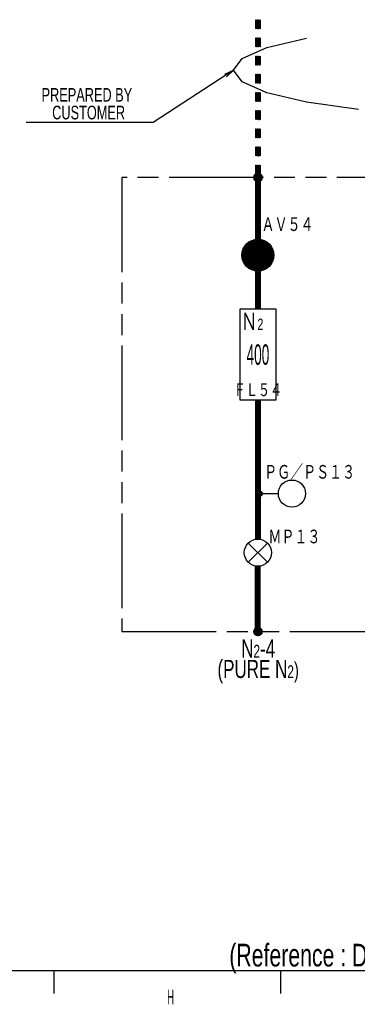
# Model space of a CAD drawing. Header units: millimetres. Extents: x 0 to 840, y 0 to 591.
# Tile 7 of 30: x 423 to 498, y 3 to 219. Entities that reach past the tile are written whole.
import ezdxf

# ---------------------------------------------------------------- set-up
doc = ezdxf.new("R2010")
doc.units = ezdxf.units.MM
doc.header["$LTSCALE"] = 46.255
doc.linetypes.add('PHANTOM', pattern=[0.8, 0.45, -0.05, 0.1, -0.05, 0.1, -0.05])
doc.layers.get('0').update_dxf_attribs({"linetype": 'CONTINUOUS'})
for name, color, linetype in [('0001_01', 7, 'CONTINUOUS'), ('0001_03', 7, 'CONTINUOUS'), ('0001_04', 7, 'CONTINUOUS'), ('0013_03', 7, 'CONTINUOUS')]:
    doc.layers.add(name, color=color, linetype=linetype)
doc.styles.get("Standard").update_dxf_attribs({"font": 'txt', "width": 0.5})
doc.styles.add('TEXTSTYLE_2', font='txt', dxfattribs={"width": 0.7})

msp = doc.modelspace()

# ---------------------------------------------------------------- linework, layer by layer
at = {"color": 7, "linetype": 'Continuous'}
msp.add_line((831, 10), (25, 10), dxfattribs=at)
at = {"color": 2, "linetype": 'Continuous'}
for p, q in [((431, 5), (431, 10)), ((481, 5), (481, 10))]:
    msp.add_line(p, q, dxfattribs=at)
at = {"layer": '0001_01', "color": 2, "linetype": 'Continuous'}
for p, q in [((475.43, 219.45), (475.43, 217.45)), ((476.43, 219.45), (476.43, 217.45)), ((475.43, 215.45), (475.43, 213.45)), ((476.43, 215.45), (476.43, 213.45)), ((477.93, 213.34), (486.67, 215.41)), ((472.43, 210.93), (477.93, 213.34)), ((470.56, 208.34), (472.43, 210.93)), ((475.43, 211.45), (475.43, 209.45)), ((476.43, 211.45), (476.43, 209.45)), ((470.56, 208.34), (452.86, 196.78)), ((468.61, 207.48), (470.56, 208.34)), ((468.99, 206.9), (470.56, 208.34)), ((472.43, 205.75), (470.56, 208.34)), ((475.43, 207.45), (475.43, 205.45)), ((476.43, 207.45), (476.43, 205.45)), ((477.93, 203.34), (472.43, 205.75)), ((475.43, 203.45), (475.43, 201.45)), ((476.43, 203.45), (476.43, 201.45)), ((486.67, 201.27), (477.93, 203.34)), ((498.06, 199.68), (486.67, 201.27)), ((475.43, 199.45), (475.43, 197.45)), ((476.43, 199.45), (476.43, 197.45)), ((452.86, 196.78), (424.86, 196.78)), ((475.43, 195.45), (475.43, 193.45)), ((476.43, 195.45), (476.43, 193.45)), ((475.43, 191.45), (475.43, 189.45)), ((476.43, 191.45), (476.43, 189.45)), ((475.43, 187.45), (475.43, 185.45)), ((476.43, 187.45), (476.43, 185.45)), ((475.43, 184.7), (475.43, 171.06)), ((476.43, 184.7), (476.43, 155.71)), ((475.43, 171.06), (475.43, 155.71)), ((479.93, 155.71), (471.93, 155.71)), ((471.93, 155.71), (471.93, 135.71)), ((479.93, 135.71), (479.93, 155.71)), ((471.93, 135.71), (479.93, 135.71)), ((475.43, 135.71), (475.43, 105.05)), ((476.43, 135.71), (476.43, 105.05)), ((476.63, 115.09), (480.43, 115.09)), ((473.81, 104.21), (478.05, 99.97)), ((473.81, 99.97), (478.05, 104.21)), ((475.43, 84.7), (475.43, 99.13)), ((476.43, 84.7), (476.43, 99.13))]:
    msp.add_line(p, q, dxfattribs=at)
at = {"layer": '0001_01', "color": 2, "linetype": 'PHANTOM'}
for p, q in [((625.18, 184.7), (445.93, 184.7)), ((445.93, 184.7), (445.93, 84.7)), ((445.93, 84.7), (625.18, 84.7))]:
    msp.add_line(p, q, dxfattribs=at)
at = {"layer": '0001_01', "color": 2, "linetype": 'Continuous'}
for centre, radius in [((475.93, 184.7), 0.9), ((475.92, 167.6), 3.5), ((483.43, 115.09), 3), ((476.43, 115.09), 0.5), ((476.43, 115.09), 0.2), ((476.43, 115.09), 0.15), ((476.43, 115.09), 0.1), ((475.93, 102.09), 3), ((475.93, 84.7), 0.9)]:
    msp.add_circle(centre, radius, dxfattribs=at)
at = {"layer": '0001_04', "color": 5, "linetype": 'Continuous'}
for p, q in [((475.43, 219.35), (475.54, 219.45)), ((475.43, 219.21), (475.68, 219.45)), ((475.43, 219.06), (475.82, 219.45)), ((475.43, 218.92), (475.96, 219.45)), ((475.43, 218.78), (476.1, 219.45)), ((475.43, 218.64), (476.24, 219.45)), ((475.43, 218.5), (476.38, 219.45)), ((475.43, 218.36), (476.43, 219.36)), ((475.43, 218.22), (476.43, 219.22)), ((475.43, 218.07), (476.43, 219.07)), ((475.43, 217.93), (476.43, 218.93)), ((475.43, 217.79), (476.43, 218.79)), ((475.43, 217.65), (476.43, 218.65)), ((475.43, 217.51), (476.43, 218.51)), ((475.52, 217.45), (476.43, 218.37)), ((475.66, 217.45), (476.43, 218.23)), ((475.8, 217.45), (476.43, 218.08)), ((475.94, 217.45), (476.43, 217.94)), ((476.08, 217.45), (476.43, 217.8)), ((476.22, 217.45), (476.43, 217.66)), ((476.36, 217.45), (476.43, 217.52)), ((475.43, 215.39), (475.49, 215.45)), ((475.43, 215.25), (475.64, 215.45)), ((475.43, 215.1), (475.78, 215.45)), ((475.43, 214.96), (475.92, 215.45)), ((475.43, 214.82), (476.06, 215.45)), ((475.43, 214.68), (476.2, 215.45)), ((475.43, 214.54), (476.34, 215.45)), ((475.43, 214.4), (476.43, 215.4)), ((475.43, 214.26), (476.43, 215.26)), ((475.43, 214.11), (476.43, 215.11)), ((475.43, 213.97), (476.43, 214.97)), ((475.43, 213.83), (476.43, 214.83)), ((475.43, 213.69), (476.43, 214.69)), ((475.43, 213.55), (476.43, 214.55)), ((475.47, 213.45), (476.43, 214.41)), ((475.62, 213.45), (476.43, 214.27)), ((475.76, 213.45), (476.43, 214.12)), ((475.9, 213.45), (476.43, 213.98)), ((476.04, 213.45), (476.43, 213.84)), ((476.18, 213.45), (476.43, 213.7)), ((476.32, 213.45), (476.43, 213.56)), ((475.43, 211.43), (475.45, 211.45)), ((475.43, 211.29), (475.6, 211.45)), ((475.43, 211.14), (475.74, 211.45)), ((475.43, 211), (475.88, 211.45)), ((475.43, 210.86), (476.02, 211.45)), ((475.43, 210.72), (476.16, 211.45)), ((475.43, 210.58), (476.3, 211.45)), ((475.43, 210.44), (476.43, 211.44)), ((475.43, 210.3), (476.43, 211.3)), ((475.43, 210.15), (476.43, 211.15)), ((475.43, 210.01), (476.43, 211.01)), ((475.43, 209.87), (476.43, 210.87)), ((475.43, 209.73), (476.43, 210.73)), ((475.43, 209.59), (476.43, 210.59)), ((475.43, 209.45), (476.43, 210.45)), ((475.58, 209.45), (476.43, 210.31)), ((475.72, 209.45), (476.43, 210.16)), ((475.86, 209.45), (476.43, 210.02)), ((476, 209.45), (476.43, 209.88)), ((476.14, 209.45), (476.43, 209.74)), ((476.28, 209.45), (476.43, 209.6)), ((476.42, 209.45), (476.43, 209.46)), ((475.43, 207.33), (475.56, 207.45)), ((475.43, 207.18), (475.7, 207.45)), ((475.43, 207.04), (475.84, 207.45)), ((475.43, 206.9), (475.98, 207.45)), ((475.43, 206.76), (476.12, 207.45)), ((475.43, 206.62), (476.26, 207.45)), ((475.43, 206.48), (476.4, 207.45)), ((475.43, 206.34), (476.43, 207.34)), ((475.43, 206.2), (476.43, 207.2)), ((475.43, 206.05), (476.43, 207.05)), ((475.43, 205.91), (476.43, 206.91)), ((475.43, 205.77), (476.43, 206.77)), ((475.43, 205.63), (476.43, 206.63)), ((475.43, 205.49), (476.43, 206.49)), ((475.54, 205.45), (476.43, 206.35)), ((475.68, 205.45), (476.43, 206.21)), ((475.82, 205.45), (476.43, 206.06)), ((475.96, 205.45), (476.43, 205.92)), ((476.1, 205.45), (476.43, 205.78)), ((476.24, 205.45), (476.43, 205.64)), ((476.38, 205.45), (476.43, 205.5)), ((475.43, 203.37), (475.52, 203.45)), ((475.43, 203.23), (475.66, 203.45)), ((475.43, 203.08), (475.8, 203.45)), ((475.43, 202.94), (475.94, 203.45)), ((475.43, 202.8), (476.08, 203.45)), ((475.43, 202.66), (476.22, 203.45)), ((475.43, 202.52), (476.36, 203.45)), ((475.43, 202.38), (476.43, 203.38)), ((475.43, 202.24), (476.43, 203.24)), ((475.43, 202.09), (476.43, 203.09)), ((475.43, 201.95), (476.43, 202.95)), ((475.43, 201.81), (476.43, 202.81)), ((475.43, 201.67), (476.43, 202.67)), ((475.43, 201.53), (476.43, 202.53)), ((475.5, 201.45), (476.43, 202.39)), ((475.64, 201.45), (476.43, 202.25)), ((475.78, 201.45), (476.43, 202.1)), ((475.92, 201.45), (476.43, 201.96)), ((476.06, 201.45), (476.43, 201.82)), ((476.2, 201.45), (476.43, 201.68)), ((476.34, 201.45), (476.43, 201.54)), ((475.43, 199.41), (475.48, 199.45)), ((475.43, 199.27), (475.62, 199.45)), ((475.43, 199.12), (475.76, 199.45)), ((475.43, 198.98), (475.9, 199.45)), ((475.43, 198.84), (476.04, 199.45)), ((475.43, 198.7), (476.18, 199.45)), ((475.43, 198.56), (476.32, 199.45)), ((475.43, 198.42), (476.43, 199.42)), ((475.43, 198.28), (476.43, 199.28)), ((475.43, 198.13), (476.43, 199.13)), ((475.43, 197.99), (476.43, 198.99)), ((475.43, 197.85), (476.43, 198.85)), ((475.43, 197.71), (476.43, 198.71)), ((475.43, 197.57), (476.43, 198.57)), ((475.46, 197.45), (476.43, 198.43)), ((475.6, 197.45), (476.43, 198.29)), ((475.74, 197.45), (476.43, 198.14)), ((475.88, 197.45), (476.43, 198)), ((476.02, 197.45), (476.43, 197.86)), ((476.16, 197.45), (476.43, 197.72)), ((476.3, 197.45), (476.43, 197.58)), ((475.43, 195.45), (475.44, 195.45)), ((475.43, 195.31), (475.58, 195.45)), ((475.43, 195.16), (475.72, 195.45)), ((475.43, 195.02), (475.86, 195.45)), ((475.43, 194.88), (476, 195.45)), ((475.43, 194.74), (476.14, 195.45)), ((475.43, 194.6), (476.28, 195.45)), ((475.43, 194.46), (476.43, 195.45)), ((475.43, 194.32), (476.43, 195.32)), ((475.43, 194.17), (476.43, 195.17)), ((475.43, 194.03), (476.43, 195.03)), ((475.43, 193.89), (476.43, 194.89)), ((475.43, 193.75), (476.43, 194.75)), ((475.43, 193.61), (476.43, 194.61)), ((475.43, 193.47), (476.43, 194.47)), ((475.56, 193.45), (476.43, 194.33)), ((475.7, 193.45), (476.43, 194.18)), ((475.84, 193.45), (476.43, 194.04)), ((475.98, 193.45), (476.43, 193.9)), ((476.12, 193.45), (476.43, 193.76)), ((476.26, 193.45), (476.43, 193.62)), ((476.41, 193.45), (476.43, 193.48)), ((475.43, 191.35), (475.54, 191.45)), ((475.43, 191.2), (475.68, 191.45)), ((475.43, 191.06), (475.82, 191.45)), ((475.43, 190.92), (475.96, 191.45)), ((475.43, 190.78), (476.1, 191.45)), ((475.43, 190.64), (476.24, 191.45)), ((475.43, 190.5), (476.39, 191.45)), ((475.43, 190.36), (476.43, 191.36)), ((475.43, 190.21), (476.43, 191.21)), ((475.43, 190.07), (476.43, 191.07)), ((475.43, 189.93), (476.43, 190.93)), ((475.43, 189.79), (476.43, 190.79)), ((475.43, 189.65), (476.43, 190.65)), ((475.43, 189.51), (476.43, 190.51)), ((475.52, 189.45), (476.43, 190.37)), ((475.66, 189.45), (476.43, 190.22)), ((475.8, 189.45), (476.43, 190.08)), ((475.94, 189.45), (476.43, 189.94)), ((476.08, 189.45), (476.43, 189.8)), ((476.22, 189.45), (476.43, 189.66)), ((476.36, 189.45), (476.43, 189.52)), ((475.43, 187.39), (475.5, 187.45)), ((475.43, 187.24), (475.64, 187.45)), ((475.43, 187.1), (475.78, 187.45)), ((475.43, 186.96), (475.92, 187.45)), ((475.43, 186.82), (476.06, 187.45)), ((475.43, 186.68), (476.2, 187.45)), ((475.43, 186.54), (476.34, 187.45)), ((475.43, 186.4), (476.43, 187.4)), ((475.43, 186.25), (476.43, 187.25)), ((475.43, 186.11), (476.43, 187.11)), ((475.43, 185.97), (476.43, 186.97)), ((475.43, 185.83), (476.43, 186.83)), ((475.43, 185.69), (476.43, 186.69)), ((475.43, 185.55), (476.43, 186.55)), ((475.03, 184.72), (476.43, 186.12)), ((475.04, 184.59), (476.43, 185.98)), ((475.05, 184.88), (476.43, 186.26)), ((475.06, 184.47), (476.43, 185.84)), ((475.1, 184.36), (476.43, 185.7)), ((475.13, 185.1), (476.43, 186.41)), ((475.14, 184.27), (476.43, 185.56)), ((475.2, 184.18), (476.45, 185.44)), ((475.26, 184.1), (476.53, 185.37)), ((475.33, 184.03), (476.6, 185.3)), ((475.41, 183.97), (476.67, 185.22)), ((475.43, 183.85), (476.72, 185.14)), ((475.43, 183.71), (476.77, 185.04)), ((475.43, 183.57), (476.8, 184.94)), ((475.43, 183.43), (476.83, 184.82)), ((475.43, 183.28), (476.83, 184.68)), ((475.43, 183.14), (476.82, 184.53)), ((475.43, 183), (476.75, 184.32)), ((475.43, 182.86), (476.43, 183.86)), ((475.43, 182.72), (476.43, 183.72)), ((475.43, 182.58), (476.43, 183.58)), ((475.43, 182.44), (476.43, 183.44)), ((475.43, 182.29), (476.43, 183.29)), ((475.43, 182.15), (476.43, 183.15)), ((475.43, 182.01), (476.43, 183.01)), ((475.43, 181.87), (476.43, 182.87)), ((475.43, 181.73), (476.43, 182.73)), ((475.43, 181.59), (476.43, 182.59)), ((475.43, 181.45), (476.43, 182.45)), ((475.43, 181.3), (476.43, 182.3)), ((475.43, 181.16), (476.43, 182.16)), ((475.43, 181.02), (476.43, 182.02)), ((475.43, 180.88), (476.43, 181.88)), ((475.43, 180.74), (476.43, 181.74)), ((475.43, 180.6), (476.43, 181.6)), ((475.43, 180.46), (476.43, 181.46)), ((475.43, 180.31), (476.43, 181.31)), ((475.43, 180.17), (476.43, 181.17)), ((475.43, 180.03), (476.43, 181.03)), ((475.43, 179.89), (476.43, 180.89)), ((475.43, 179.75), (476.43, 180.75)), ((475.43, 179.61), (476.43, 180.61)), ((475.43, 179.47), (476.43, 180.47)), ((475.43, 179.32), (476.43, 180.32)), ((475.43, 179.18), (476.43, 180.18)), ((475.43, 179.04), (476.43, 180.04)), ((475.43, 178.9), (476.43, 179.9)), ((475.43, 178.76), (476.43, 179.76)), ((475.43, 178.62), (476.43, 179.62)), ((475.43, 178.48), (476.43, 179.48)), ((475.43, 178.33), (476.43, 179.33)), ((475.43, 178.19), (476.43, 179.19)), ((475.43, 178.05), (476.43, 179.05)), ((475.43, 177.91), (476.43, 178.91)), ((475.43, 177.77), (476.43, 178.77)), ((475.43, 177.63), (476.43, 178.63)), ((475.43, 177.49), (476.43, 178.49)), ((475.43, 177.34), (476.43, 178.34)), ((475.43, 177.2), (476.43, 178.2)), ((475.43, 177.06), (476.43, 178.06)), ((475.43, 176.92), (476.43, 177.92)), ((475.43, 176.78), (476.43, 177.78)), ((475.43, 176.64), (476.43, 177.64)), ((475.43, 176.5), (476.43, 177.5)), ((475.43, 176.35), (476.43, 177.35)), ((475.43, 176.21), (476.43, 177.21)), ((475.43, 176.07), (476.43, 177.07)), ((475.43, 175.93), (476.43, 176.93)), ((475.43, 175.79), (476.43, 176.79)), ((475.43, 175.65), (476.43, 176.65)), ((475.43, 175.51), (476.43, 176.51)), ((475.43, 175.36), (476.43, 176.36)), ((475.43, 175.22), (476.43, 176.22)), ((475.43, 175.08), (476.43, 176.08)), ((475.43, 174.94), (476.43, 175.94)), ((475.43, 174.8), (476.43, 175.8)), ((475.43, 174.66), (476.43, 175.66)), ((475.43, 174.52), (476.43, 175.52)), ((475.43, 174.38), (476.43, 175.38)), ((475.43, 174.23), (476.43, 175.23)), ((475.43, 174.09), (476.43, 175.09)), ((475.43, 173.95), (476.43, 174.95)), ((475.43, 173.81), (476.43, 174.81)), ((475.43, 173.67), (476.43, 174.67)), ((475.43, 173.53), (476.43, 174.53)), ((475.43, 173.39), (476.43, 174.39)), ((475.43, 173.24), (476.43, 174.24)), ((475.43, 173.1), (476.43, 174.1)), ((475.43, 172.96), (476.43, 173.96)), ((475.43, 172.82), (476.43, 173.82)), ((475.43, 172.68), (476.43, 173.68)), ((475.43, 172.54), (476.43, 173.54)), ((472.42, 167.54), (476.43, 171.56)), ((472.43, 167.83), (476.43, 171.84)), ((475.43, 172.4), (476.43, 173.4)), ((475.43, 172.25), (476.43, 173.25)), ((475.43, 172.11), (476.43, 173.11)), ((475.43, 171.97), (476.43, 172.97)), ((475.43, 171.83), (476.43, 172.83)), ((475.43, 171.69), (476.43, 172.69)), ((475.43, 171.55), (476.43, 172.55)), ((475.43, 171.41), (476.43, 172.41)), ((475.43, 171.26), (476.43, 172.26)), ((475.43, 171.12), (476.43, 172.12)), ((475.43, 170.98), (476.43, 171.98)), ((475.43, 170.7), (476.43, 171.7)), ((475.43, 170.42), (476.43, 171.42)), ((472.44, 167.28), (476.43, 171.27)), ((472.46, 168.15), (475.37, 171.06)), ((472.47, 167.03), (476.5, 171.05)), ((472.52, 166.79), (476.73, 171)), ((472.54, 168.51), (475.01, 170.98)), ((472.58, 166.57), (476.95, 170.94)), ((472.65, 166.36), (477.16, 170.87)), ((472.69, 168.94), (474.58, 170.83)), ((472.73, 166.16), (477.36, 170.79)), ((472.82, 165.97), (477.55, 170.7)), ((472.93, 165.79), (477.73, 170.59)), ((473.02, 169.55), (473.97, 170.5)), ((473.04, 165.61), (477.91, 170.48)), ((473.16, 165.45), (478.07, 170.36)), ((473.28, 165.3), (478.22, 170.24)), ((473.42, 165.15), (478.37, 170.1)), ((473.56, 165.01), (478.51, 169.96)), ((473.72, 164.88), (478.64, 169.8)), ((473.88, 164.76), (478.76, 169.64)), ((474.05, 164.64), (478.88, 169.47)), ((474.22, 164.54), (478.98, 169.3)), ((475.43, 170.13), (476.43, 171.13)), ((475.43, 169.85), (476.43, 170.85)), ((475.43, 169.57), (476.43, 170.57)), ((475.43, 169.28), (476.43, 170.28)), ((475.43, 169), (476.43, 170)), ((475.43, 168.72), (476.43, 169.72)), ((475.43, 168.44), (476.43, 169.44)), ((475.43, 168.15), (476.43, 169.15)), ((474.41, 164.44), (479.08, 169.11)), ((474.61, 164.36), (479.16, 168.91)), ((474.81, 164.28), (479.24, 168.71)), ((475.03, 164.21), (479.31, 168.49)), ((475.26, 164.16), (479.36, 168.26)), ((475.43, 167.87), (476.43, 168.87)), ((475.43, 167.59), (476.43, 168.59)), ((475.43, 167.3), (476.43, 168.3)), ((475.43, 167.02), (476.43, 168.02)), ((475.43, 164.05), (479.4, 168.01)), ((475.43, 163.77), (479.42, 167.75)), ((475.43, 166.74), (476.43, 167.74)), ((475.43, 163.49), (479.42, 167.47)), ((475.43, 166.46), (476.43, 167.46)), ((475.43, 166.17), (476.43, 167.17)), ((475.43, 163.2), (479.39, 167.16)), ((475.43, 165.89), (476.43, 166.89)), ((475.43, 165.61), (476.43, 166.61)), ((475.43, 165.32), (476.43, 166.32)), ((475.43, 165.04), (476.43, 166.04)), ((475.43, 164.76), (476.43, 165.76)), ((475.43, 164.48), (476.43, 165.48)), ((475.43, 164.19), (476.43, 165.19)), ((475.43, 163.91), (476.43, 164.91)), ((476.7, 164.19), (479.33, 166.82)), ((477.1, 164.31), (479.21, 166.42)), ((477.62, 164.54), (478.98, 165.9)), ((475.43, 163.63), (476.43, 164.63)), ((475.43, 163.34), (476.43, 164.34)), ((475.43, 163.06), (476.43, 164.06)), ((475.43, 162.92), (476.43, 163.92)), ((475.43, 162.78), (476.43, 163.78)), ((475.43, 162.64), (476.43, 163.64)), ((475.43, 162.5), (476.43, 163.5)), ((475.43, 162.35), (476.43, 163.35)), ((475.43, 162.21), (476.43, 163.21)), ((475.43, 162.07), (476.43, 163.07)), ((475.43, 161.93), (476.43, 162.93)), ((475.43, 161.79), (476.43, 162.79)), ((475.43, 161.65), (476.43, 162.65)), ((475.43, 161.51), (476.43, 162.51)), ((475.43, 161.36), (476.43, 162.36)), ((475.43, 161.22), (476.43, 162.22)), ((475.43, 161.08), (476.43, 162.08)), ((475.43, 160.94), (476.43, 161.94)), ((475.43, 160.8), (476.43, 161.8)), ((475.43, 160.66), (476.43, 161.66)), ((475.43, 160.52), (476.43, 161.52)), ((475.43, 160.37), (476.43, 161.37)), ((475.43, 160.23), (476.43, 161.23)), ((475.43, 160.09), (476.43, 161.09)), ((475.43, 159.95), (476.43, 160.95)), ((475.43, 159.81), (476.43, 160.81)), ((475.43, 159.67), (476.43, 160.67)), ((475.43, 159.53), (476.43, 160.53)), ((475.43, 159.38), (476.43, 160.38)), ((475.43, 159.24), (476.43, 160.24)), ((475.43, 159.1), (476.43, 160.1)), ((475.43, 158.96), (476.43, 159.96)), ((475.43, 158.82), (476.43, 159.82)), ((475.43, 158.68), (476.43, 159.68)), ((475.43, 158.54), (476.43, 159.54)), ((475.43, 158.39), (476.43, 159.39)), ((475.43, 158.25), (476.43, 159.25)), ((475.43, 158.11), (476.43, 159.11)), ((475.43, 157.97), (476.43, 158.97)), ((475.43, 157.83), (476.43, 158.83)), ((475.43, 157.69), (476.43, 158.69)), ((475.43, 157.55), (476.43, 158.55)), ((475.43, 157.4), (476.43, 158.4)), ((475.43, 157.26), (476.43, 158.26)), ((475.43, 157.12), (476.43, 158.12)), ((475.43, 156.98), (476.43, 157.98)), ((475.43, 156.84), (476.43, 157.84)), ((475.43, 156.7), (476.43, 157.7)), ((475.43, 156.56), (476.43, 157.56)), ((475.43, 156.41), (476.43, 157.41)), ((475.43, 156.27), (476.43, 157.27)), ((475.43, 156.13), (476.43, 157.13)), ((475.43, 155.99), (476.43, 156.99)), ((475.43, 155.85), (476.43, 156.85)), ((475.43, 155.71), (476.43, 156.71)), ((475.58, 155.71), (476.43, 156.57)), ((475.72, 155.71), (476.43, 156.42)), ((475.86, 155.71), (476.43, 156.28)), ((476, 155.71), (476.43, 156.14)), ((476.14, 155.71), (476.43, 156)), ((476.28, 155.71), (476.43, 155.86)), ((476.42, 155.71), (476.43, 155.72)), ((475.43, 135.63), (475.52, 135.71)), ((475.43, 135.48), (475.66, 135.71)), ((475.43, 135.34), (475.8, 135.71)), ((475.43, 135.2), (475.94, 135.71)), ((475.43, 135.06), (476.08, 135.71)), ((475.43, 134.92), (476.22, 135.71)), ((475.43, 134.78), (476.36, 135.71)), ((475.43, 134.64), (476.43, 135.64)), ((475.43, 134.49), (476.43, 135.49)), ((475.43, 134.35), (476.43, 135.35)), ((475.43, 134.21), (476.43, 135.21)), ((475.43, 134.07), (476.43, 135.07)), ((475.43, 133.93), (476.43, 134.93)), ((475.43, 133.79), (476.43, 134.79)), ((475.43, 133.65), (476.43, 134.65)), ((475.43, 133.5), (476.43, 134.5)), ((475.43, 133.36), (476.43, 134.36)), ((475.43, 133.22), (476.43, 134.22)), ((475.43, 133.08), (476.43, 134.08)), ((475.43, 132.94), (476.43, 133.94)), ((475.43, 132.8), (476.43, 133.8)), ((475.43, 132.66), (476.43, 133.66)), ((475.43, 132.51), (476.43, 133.51)), ((475.43, 132.37), (476.43, 133.37)), ((475.43, 132.23), (476.43, 133.23)), ((475.43, 132.09), (476.43, 133.09)), ((475.43, 131.95), (476.43, 132.95)), ((475.43, 131.81), (476.43, 132.81)), ((475.43, 131.67), (476.43, 132.67)), ((475.43, 131.52), (476.43, 132.52)), ((475.43, 131.38), (476.43, 132.38)), ((475.43, 131.24), (476.43, 132.24)), ((475.43, 131.1), (476.43, 132.1)), ((475.43, 130.96), (476.43, 131.96)), ((475.43, 130.82), (476.43, 131.82)), ((475.43, 130.68), (476.43, 131.68)), ((475.43, 130.53), (476.43, 131.53)), ((475.43, 130.39), (476.43, 131.39)), ((475.43, 130.25), (476.43, 131.25)), ((475.43, 130.11), (476.43, 131.11)), ((475.43, 129.97), (476.43, 130.97)), ((475.43, 129.83), (476.43, 130.83)), ((475.43, 129.69), (476.43, 130.69)), ((475.43, 129.54), (476.43, 130.54)), ((475.43, 129.4), (476.43, 130.4)), ((475.43, 129.26), (476.43, 130.26)), ((475.43, 129.12), (476.43, 130.12)), ((475.43, 128.98), (476.43, 129.98)), ((475.43, 128.84), (476.43, 129.84)), ((475.43, 128.7), (476.43, 129.7)), ((475.43, 128.55), (476.43, 129.55)), ((475.43, 128.41), (476.43, 129.41)), ((475.43, 128.27), (476.43, 129.27)), ((475.43, 128.13), (476.43, 129.13)), ((475.43, 127.99), (476.43, 128.99)), ((475.43, 127.85), (476.43, 128.85)), ((475.43, 127.71), (476.43, 128.71)), ((475.43, 127.56), (476.43, 128.56)), ((475.43, 127.42), (476.43, 128.42)), ((475.43, 127.28), (476.43, 128.28)), ((475.43, 127.14), (476.43, 128.14)), ((475.43, 127), (476.43, 128)), ((475.43, 126.86), (476.43, 127.86)), ((475.43, 126.72), (476.43, 127.72)), ((475.43, 126.57), (476.43, 127.57)), ((475.43, 126.43), (476.43, 127.43)), ((475.43, 126.29), (476.43, 127.29)), ((475.43, 126.15), (476.43, 127.15)), ((475.43, 126.01), (476.43, 127.01)), ((475.43, 125.87), (476.43, 126.87)), ((475.43, 125.73), (476.43, 126.73)), ((475.43, 125.58), (476.43, 126.58)), ((475.43, 125.44), (476.43, 126.44)), ((475.43, 125.3), (476.43, 126.3)), ((475.43, 125.16), (476.43, 126.16)), ((475.43, 125.02), (476.43, 126.02)), ((475.43, 124.88), (476.43, 125.88)), ((475.43, 124.74), (476.43, 125.74)), ((475.43, 124.59), (476.43, 125.59)), ((475.43, 124.45), (476.43, 125.45)), ((475.43, 124.31), (476.43, 125.31)), ((475.43, 124.17), (476.43, 125.17)), ((475.43, 124.03), (476.43, 125.03)), ((475.43, 123.89), (476.43, 124.89)), ((475.43, 123.75), (476.43, 124.75)), ((475.43, 123.6), (476.43, 124.6)), ((475.43, 123.46), (476.43, 124.46)), ((475.43, 123.32), (476.43, 124.32)), ((475.43, 123.18), (476.43, 124.18)), ((475.43, 123.04), (476.43, 124.04)), ((475.43, 122.9), (476.43, 123.9)), ((475.43, 122.76), (476.43, 123.76)), ((475.43, 122.61), (476.43, 123.61)), ((475.43, 122.47), (476.43, 123.47)), ((475.43, 122.33), (476.43, 123.33)), ((475.43, 122.19), (476.43, 123.19)), ((475.43, 122.05), (476.43, 123.05)), ((475.43, 121.91), (476.43, 122.91)), ((475.43, 121.77), (476.43, 122.77)), ((475.43, 121.62), (476.43, 122.62)), ((475.43, 121.48), (476.43, 122.48)), ((475.43, 121.34), (476.43, 122.34)), ((475.43, 121.2), (476.43, 122.2)), ((475.43, 121.06), (476.43, 122.06)), ((475.43, 120.92), (476.43, 121.92)), ((475.43, 120.78), (476.43, 121.78)), ((475.43, 120.63), (476.43, 121.63)), ((475.43, 120.49), (476.43, 121.49)), ((475.43, 120.35), (476.43, 121.35)), ((475.43, 120.21), (476.43, 121.21)), ((475.43, 120.07), (476.43, 121.07)), ((475.43, 119.93), (476.43, 120.93)), ((475.43, 119.79), (476.43, 120.79)), ((475.43, 119.64), (476.43, 120.64)), ((475.43, 119.5), (476.43, 120.5)), ((475.43, 119.36), (476.43, 120.36)), ((475.43, 119.22), (476.43, 120.22)), ((475.43, 119.08), (476.43, 120.08)), ((475.43, 118.94), (476.43, 119.94)), ((475.43, 118.8), (476.43, 119.8)), ((475.43, 118.65), (476.43, 119.65)), ((475.43, 118.51), (476.43, 119.51)), ((475.43, 118.37), (476.43, 119.37)), ((475.43, 118.23), (476.43, 119.23)), ((475.43, 118.09), (476.43, 119.09)), ((475.43, 117.95), (476.43, 118.95)), ((475.43, 117.81), (476.43, 118.81)), ((475.43, 117.66), (476.43, 118.66)), ((475.43, 117.52), (476.43, 118.52)), ((475.43, 117.38), (476.43, 118.38)), ((475.43, 117.24), (476.43, 118.24)), ((475.43, 117.1), (476.43, 118.1)), ((475.43, 116.96), (476.43, 117.96)), ((475.43, 116.82), (476.43, 117.82)), ((475.43, 116.67), (476.43, 117.67)), ((475.43, 116.53), (476.43, 117.53)), ((475.43, 116.39), (476.43, 117.39)), ((475.43, 116.25), (476.43, 117.25)), ((475.43, 116.11), (476.43, 117.11)), ((475.43, 115.97), (476.43, 116.97)), ((475.43, 115.83), (476.43, 116.83)), ((475.43, 115.69), (476.43, 116.69)), ((475.43, 115.54), (476.43, 116.54)), ((475.43, 115.4), (476.43, 116.4)), ((475.43, 115.26), (476.43, 116.26)), ((475.43, 115.12), (476.43, 116.12)), ((475.43, 114.98), (476.43, 115.98)), ((475.43, 114.84), (476.43, 115.84)), ((475.43, 114.7), (476.43, 115.7)), ((475.43, 114.55), (476.47, 115.59)), ((475.43, 114.27), (476.69, 115.52)), ((475.43, 114.41), (476.43, 115.41)), ((475.43, 113.99), (476.84, 115.39)), ((475.43, 113.71), (476.92, 115.19)), ((475.43, 114.13), (476.43, 115.13)), ((475.43, 113.85), (476.43, 114.85)), ((475.43, 113.56), (476.43, 114.56)), ((475.43, 113.42), (476.43, 114.42)), ((475.43, 113.28), (476.43, 114.28)), ((475.43, 113.14), (476.43, 114.14)), ((475.43, 113), (476.43, 114)), ((475.43, 112.86), (476.43, 113.86)), ((475.43, 112.72), (476.43, 113.72)), ((475.43, 112.57), (476.43, 113.57)), ((475.43, 112.43), (476.43, 113.43)), ((475.43, 112.29), (476.43, 113.29)), ((475.43, 112.15), (476.43, 113.15)), ((475.43, 112.01), (476.43, 113.01)), ((475.43, 111.87), (476.43, 112.87)), ((476.66, 114.65), (476.88, 114.87)), ((475.43, 111.73), (476.43, 112.73)), ((475.43, 111.58), (476.43, 112.58)), ((475.43, 111.44), (476.43, 112.44)), ((475.43, 111.3), (476.43, 112.3)), ((475.43, 111.16), (476.43, 112.16)), ((475.43, 111.02), (476.43, 112.02)), ((475.43, 110.88), (476.43, 111.88)), ((475.43, 110.74), (476.43, 111.74)), ((475.43, 110.59), (476.43, 111.59)), ((475.43, 110.45), (476.43, 111.45)), ((475.43, 110.31), (476.43, 111.31)), ((475.43, 110.17), (476.43, 111.17)), ((475.43, 110.03), (476.43, 111.03)), ((475.43, 109.89), (476.43, 110.89)), ((475.43, 109.75), (476.43, 110.75)), ((475.43, 109.6), (476.43, 110.6)), ((475.43, 109.46), (476.43, 110.46)), ((475.43, 109.32), (476.43, 110.32)), ((475.43, 109.18), (476.43, 110.18)), ((475.43, 109.04), (476.43, 110.04)), ((475.43, 108.9), (476.43, 109.9)), ((475.43, 108.76), (476.43, 109.76)), ((475.43, 108.61), (476.43, 109.61)), ((475.43, 108.47), (476.43, 109.47)), ((475.43, 108.33), (476.43, 109.33)), ((475.43, 108.19), (476.43, 109.19)), ((475.43, 108.05), (476.43, 109.05)), ((475.43, 107.91), (476.43, 108.91)), ((475.43, 107.77), (476.43, 108.77)), ((475.43, 107.62), (476.43, 108.62)), ((475.43, 107.48), (476.43, 108.48)), ((475.43, 107.34), (476.43, 108.34)), ((475.43, 107.2), (476.43, 108.2)), ((475.43, 107.06), (476.43, 108.06)), ((475.43, 106.92), (476.43, 107.92)), ((475.43, 106.78), (476.43, 107.78)), ((475.43, 106.63), (476.43, 107.63)), ((475.43, 106.49), (476.43, 107.49)), ((475.43, 106.35), (476.43, 107.35)), ((475.43, 106.21), (476.43, 107.21)), ((475.43, 106.07), (476.43, 107.07)), ((475.43, 105.93), (476.43, 106.93)), ((475.43, 105.79), (476.43, 106.79)), ((475.43, 105.64), (476.43, 106.64)), ((475.43, 105.5), (476.43, 106.5)), ((475.43, 105.36), (476.43, 106.36)), ((475.43, 105.22), (476.43, 106.22)), ((475.43, 105.08), (476.43, 106.08)), ((475.57, 105.07), (476.43, 105.94)), ((475.72, 105.08), (476.43, 105.8)), ((475.87, 105.09), (476.43, 105.65)), ((476.01, 105.09), (476.43, 105.51)), ((476.15, 105.08), (476.43, 105.37)), ((476.28, 105.07), (476.43, 105.23)), ((476.4, 105.05), (476.43, 105.09)), ((475.43, 98.15), (476.41, 99.13)), ((475.43, 99), (475.55, 99.12)), ((475.43, 98.29), (476.25, 99.11)), ((475.43, 98.86), (475.68, 99.1)), ((475.43, 98.43), (476.1, 99.1)), ((475.43, 98.71), (475.81, 99.09)), ((475.43, 98.57), (475.95, 99.09)), ((475.43, 98.01), (476.43, 99.01)), ((475.43, 97.87), (476.43, 98.87)), ((475.43, 97.72), (476.43, 98.72)), ((475.43, 97.58), (476.43, 98.58)), ((475.43, 97.44), (476.43, 98.44)), ((475.43, 97.3), (476.43, 98.3)), ((475.43, 97.16), (476.43, 98.16)), ((475.43, 97.02), (476.43, 98.02)), ((475.43, 96.88), (476.43, 97.88)), ((475.43, 96.73), (476.43, 97.73)), ((475.43, 96.59), (476.43, 97.59)), ((475.43, 96.45), (476.43, 97.45)), ((475.43, 96.31), (476.43, 97.31)), ((475.43, 96.17), (476.43, 97.17)), ((475.43, 96.03), (476.43, 97.03)), ((475.43, 95.89), (476.43, 96.89)), ((475.43, 95.74), (476.43, 96.74)), ((475.43, 95.6), (476.43, 96.6)), ((475.43, 95.46), (476.43, 96.46)), ((475.43, 95.32), (476.43, 96.32)), ((475.43, 95.18), (476.43, 96.18)), ((475.43, 95.04), (476.43, 96.04)), ((475.43, 94.9), (476.43, 95.9)), ((475.43, 94.75), (476.43, 95.75)), ((475.43, 94.61), (476.43, 95.61)), ((475.43, 94.47), (476.43, 95.47)), ((475.43, 94.33), (476.43, 95.33)), ((475.43, 94.19), (476.43, 95.19)), ((475.43, 94.05), (476.43, 95.05)), ((475.43, 93.91), (476.43, 94.91)), ((475.43, 93.76), (476.43, 94.76)), ((475.43, 93.62), (476.43, 94.62)), ((475.43, 93.48), (476.43, 94.48)), ((475.43, 93.34), (476.43, 94.34)), ((475.43, 93.2), (476.43, 94.2)), ((475.43, 93.06), (476.43, 94.06)), ((475.43, 92.92), (476.43, 93.92)), ((475.43, 92.77), (476.43, 93.77)), ((475.43, 92.63), (476.43, 93.63)), ((475.43, 92.49), (476.43, 93.49)), ((475.43, 92.35), (476.43, 93.35)), ((475.43, 92.21), (476.43, 93.21)), ((475.43, 92.07), (476.43, 93.07)), ((475.43, 91.93), (476.43, 92.93)), ((475.43, 91.78), (476.43, 92.78)), ((475.43, 91.64), (476.43, 92.64)), ((475.43, 91.5), (476.43, 92.5)), ((475.43, 91.36), (476.43, 92.36)), ((475.43, 91.22), (476.43, 92.22)), ((475.43, 91.08), (476.43, 92.08)), ((475.43, 90.94), (476.43, 91.94)), ((475.43, 90.79), (476.43, 91.79)), ((475.43, 90.65), (476.43, 91.65)), ((475.43, 90.51), (476.43, 91.51)), ((475.43, 90.37), (476.43, 91.37)), ((475.43, 90.23), (476.43, 91.23)), ((475.43, 90.09), (476.43, 91.09)), ((475.43, 89.95), (476.43, 90.95)), ((475.43, 89.8), (476.43, 90.8)), ((475.43, 89.66), (476.43, 90.66)), ((475.43, 89.52), (476.43, 90.52)), ((475.43, 89.38), (476.43, 90.38)), ((475.43, 89.24), (476.43, 90.24)), ((475.43, 89.1), (476.43, 90.1)), ((475.43, 88.96), (476.43, 89.96)), ((475.43, 88.82), (476.43, 89.82)), ((475.43, 88.67), (476.43, 89.67)), ((475.43, 88.53), (476.43, 89.53)), ((475.43, 88.39), (476.43, 89.39)), ((475.43, 88.25), (476.43, 89.25)), ((475.43, 88.11), (476.43, 89.11)), ((475.43, 87.97), (476.43, 88.97)), ((475.43, 87.83), (476.43, 88.83)), ((475.43, 87.68), (476.43, 88.68)), ((475.43, 87.54), (476.43, 88.54)), ((475.43, 87.4), (476.43, 88.4)), ((475.43, 87.26), (476.43, 88.26)), ((475.43, 87.12), (476.43, 88.12)), ((475.43, 86.98), (476.43, 87.98)), ((475.43, 86.84), (476.43, 87.84)), ((475.43, 86.69), (476.43, 87.69)), ((475.43, 86.55), (476.43, 87.55)), ((475.43, 86.41), (476.43, 87.41)), ((475.43, 86.27), (476.43, 87.27)), ((475.43, 86.13), (476.43, 87.13)), ((475.43, 85.99), (476.43, 86.99)), ((475.43, 85.85), (476.43, 86.85)), ((475.03, 84.74), (476.43, 86.14)), ((475.04, 84.6), (476.43, 86)), ((475.06, 84.9), (476.43, 86.28)), ((475.06, 84.48), (476.43, 85.86)), ((475.09, 84.37), (476.43, 85.71)), ((475.14, 85.13), (476.43, 86.42)), ((475.14, 84.28), (476.43, 85.57)), ((475.19, 84.19), (476.44, 85.44)), ((475.25, 84.11), (476.52, 85.38)), ((475.32, 84.04), (476.6, 85.31)), ((475.4, 83.97), (476.66, 85.23)), ((475.43, 85.7), (476.43, 86.7)), ((475.43, 85.56), (476.43, 86.56)), ((475.49, 83.92), (476.72, 85.15)), ((475.58, 83.87), (476.76, 85.05)), ((475.69, 83.83), (476.8, 84.95)), ((475.8, 83.81), (476.82, 84.83)), ((475.93, 83.8), (476.83, 84.7)), ((476.09, 83.81), (476.82, 84.54)), ((476.29, 83.87), (476.76, 84.34))]:
    msp.add_line(p, q, dxfattribs=at)

# ---------------------------------------------------------------- texts
at = {"color": 4, "linetype": 'Continuous', "attachment_point": 2, "line_spacing_factor": 0.675, "style": 'TEXTSTYLE_2'}
for s, insert, char_height, width in [('Ｎ\\H2.5;2', (474.65, 154.93), 3.8, 7.6083), ('N\\H2.8;2\\H4.0;-4\\P(PURE N\\H2.8;2\\H3.5;)', (475.99, 82.99), 4, 24.01)]:
    msp.add_mtext(s, dxfattribs=dict(at, insert=insert, char_height=char_height, width=width))
at = {"color": 2, "linetype": 'Continuous', "insert": (456.69, 5.84), "char_height": 3.2, "width": 1.6, "attachment_point": 2, "line_spacing_factor": 0.9}
msp.add_mtext('H', dxfattribs=at)
at = {"layer": '0001_03', "color": 4, "linetype": 'Continuous', "line_spacing_factor": 0.675, "style": 'TEXTSTYLE_2'}
for s, insert, char_height, width, attachment_point in [('ＡＶ５４', (476.73, 175.92), 3, 16.5, 1), ('ＦＬ５４', (475.93, 139.36), 2.8, 15.4, 2), ('ＰＧ／ＰＳ１３', (477.3, 121.39), 3, 28.875, 1), ('ＭＰ１３', (478.25, 107.15), 3, 16.5, 1), ('(Reference : D7CS65568)', (523.74, 15.97), 5, 80.5, 3)]:
    msp.add_mtext(s, dxfattribs=dict(at, insert=insert, char_height=char_height, width=width, attachment_point=attachment_point))
at = {"layer": '0001_03', "color": 4, "linetype": 'Continuous', "insert": (475.93, 147.96), "char_height": 4.5, "width": 6.75, "attachment_point": 2, "line_spacing_factor": 0.675}
msp.add_mtext('400', dxfattribs=at)
at = {"layer": '0013_03', "color": 4, "linetype": 'Continuous', "insert": (428.25, 204.4), "char_height": 3, "width": 25.2, "attachment_point": 1, "line_spacing_factor": 0.78, "style": 'TEXTSTYLE_2'}
msp.add_mtext('PREPARED BY \\P   CUSTOMER', dxfattribs=at)

doc.saveas('drawing.dxf')
